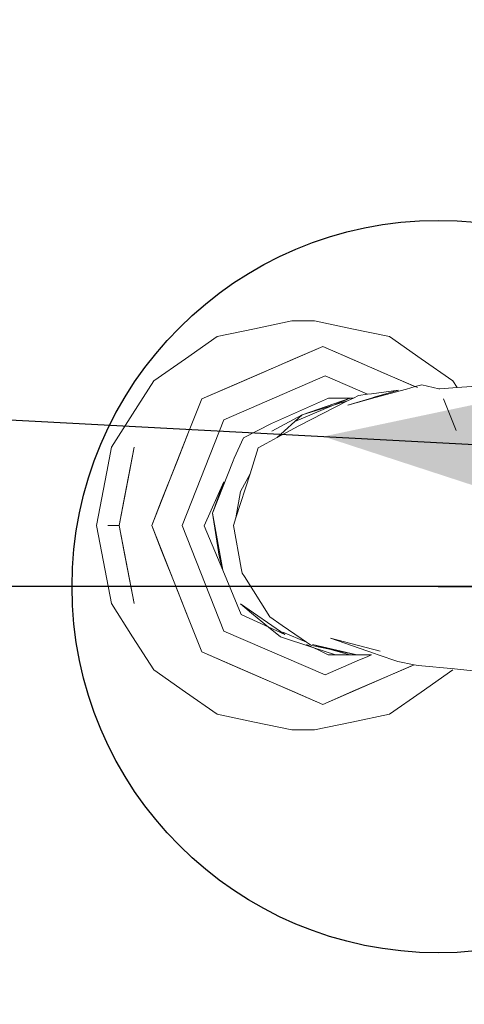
# Model space of a CAD drawing. Header units: millimetres. Extents: x -16331 to -10174, y -4135 to -3584.
# Tile 147 of 256: x -10336.7025 to -10336.6418, y -3997.5469 to -3997.4124. Entities that reach past the tile are written whole.
import ezdxf

# ---------------------------------------------------------------- set-up
doc = ezdxf.new("R2010")
doc.units = ezdxf.units.MM
doc.layers.add('AF-Peça de utilização', color=152, linetype='Continuous', lineweight=18)
doc.layers.add('IFC-IfcFlowTerminal-Contorno', color=250, linetype='Continuous', lineweight=5)
for name, color, linetype in [('AL-Condutos', 3, 'Continuous'), ('AL-Conexões', 4, 'Continuous'), ('AL-Sentido conduto', 7, 'Continuous')]:
    doc.layers.add(name, color=color, linetype=linetype)

msp = doc.modelspace()

# ---------------------------------------------------------------- hatches: boundary and pattern name
at = {"layer": 'AL-Sentido conduto', "linetype": 'Continuous'}
msp.add_hatch(color=3, dxfattribs=at).paths.add_polyline_path([(-10336.661, -3997.46933), (-10336.42332, -3997.54685), (-10336.4164, -3997.41763)])

# ---------------------------------------------------------------- linework, layer by layer
at = {"layer": 'AF-Peça de utilização'}
msp.add_line((-10336.64532, -3997.48983), (-10336.89532, -3997.48983), dxfattribs=at)
msp.add_circle((-10336.64532, -3997.48983), 0.05, dxfattribs=at)
at = {"layer": 'AL-Condutos'}
msp.add_lwpolyline([(-10347.3271, -3996.89819), (-10336.27818, -3997.48983)], dxfattribs=at)
at = {"layer": 'AL-Conexões'}
for q in [(-10336.74532, -3997.48983), (-10336.54532, -3997.48983)]:
    msp.add_line((-10336.64532, -3997.48983), q, dxfattribs=at)
msp.add_circle((-10336.64532, -3997.48983), 0.05, dxfattribs=at)
at = {"layer": 'AL-Sentido conduto'}
msp.add_lwpolyline([(-10336.26175, -3997.48983), (-10336.66175, -3997.48983)], dxfattribs=at)
at = {"layer": 'IFC-IfcFlowTerminal-Contorno', "lineweight": 5}
for p, q in [((-10336.6653, -3997.45356), (-10336.6704, -3997.45462)), ((-10336.6622, -3997.45356), (-10336.6653, -3997.45356)), ((-10336.6571, -3997.45462), (-10336.6622, -3997.45356)), ((-10336.6704, -3997.45462), (-10336.67551, -3997.45568)), ((-10336.65199, -3997.45569), (-10336.6571, -3997.45462)), ((-10336.67551, -3997.45568), (-10336.67984, -3997.45871)), ((-10336.64766, -3997.45871), (-10336.65199, -3997.45569)), ((-10336.66109, -3997.45704), (-10336.67761, -3997.4642)), ((-10336.66522, -3997.45883), (-10336.66109, -3997.45704)), ((-10336.65085, -3997.46148), (-10336.66109, -3997.45704)), ((-10336.66109, -3997.45704), (-10336.65696, -3997.45883)), ((-10336.67984, -3997.45871), (-10336.68417, -3997.46174)), ((-10336.66935, -3997.46062), (-10336.66522, -3997.45883)), ((-10336.65696, -3997.45883), (-10336.65284, -3997.46062)), ((-10336.64333, -3997.46174), (-10336.64766, -3997.45871)), ((-10336.67348, -3997.46241), (-10336.66935, -3997.46062)), ((-10336.65284, -3997.46062), (-10336.64871, -3997.46241)), ((-10336.68417, -3997.46174), (-10336.68706, -3997.46626)), ((-10336.67458, -3997.46704), (-10336.66078, -3997.46106)), ((-10336.66078, -3997.46106), (-10336.65499, -3997.46357)), ((-10336.64873, -3997.4624), (-10336.65085, -3997.46148)), ((-10336.64757, -3997.46227), (-10336.64846, -3997.46252)), ((-10336.64524, -3997.46283), (-10336.64757, -3997.46227)), ((-10336.64275, -3997.46266), (-10336.64333, -3997.46174)), ((-10336.6352, -3997.46212), (-10336.64208, -3997.46261)), ((-10336.67761, -3997.4642), (-10336.67348, -3997.46241)), ((-10336.65499, -3997.46357), (-10336.65622, -3997.46373)), ((-10336.65442, -3997.46349), (-10336.65499, -3997.46357)), ((-10336.65075, -3997.46299), (-10336.65442, -3997.46349)), ((-10336.65406, -3997.46397), (-10336.65075, -3997.46299)), ((-10336.64966, -3997.46285), (-10336.65395, -3997.46402)), ((-10336.64846, -3997.46252), (-10336.64966, -3997.46285)), ((-10336.64846, -3997.46252), (-10336.64873, -3997.4624)), ((-10336.64871, -3997.46241), (-10336.64846, -3997.46252)), ((-10336.64816, -3997.46264), (-10336.64846, -3997.46252)), ((-10336.64512, -3997.46283), (-10336.64524, -3997.46283)), ((-10336.64275, -3997.46266), (-10336.64512, -3997.46283)), ((-10336.64208, -3997.46261), (-10336.64275, -3997.46266)), ((-10336.67761, -3997.4642), (-10336.67959, -3997.46921)), ((-10336.67932, -3997.46852), (-10336.67761, -3997.4642)), ((-10336.66031, -3997.46408), (-10336.6681, -3997.46756)), ((-10336.65769, -3997.46448), (-10336.66436, -3997.46787)), ((-10336.65736, -3997.46408), (-10336.66391, -3997.46636)), ((-10336.66391, -3997.46636), (-10336.65769, -3997.46448)), ((-10336.65933, -3997.46408), (-10336.66031, -3997.46408)), ((-10336.65983, -3997.46513), (-10336.65736, -3997.46408)), ((-10336.65834, -3997.46408), (-10336.65933, -3997.46408)), ((-10336.65736, -3997.46408), (-10336.65834, -3997.46408)), ((-10336.65691, -3997.46408), (-10336.65769, -3997.46448)), ((-10336.65395, -3997.46402), (-10336.65767, -3997.46504)), ((-10336.65767, -3997.46504), (-10336.65443, -3997.46408)), ((-10336.65691, -3997.46408), (-10336.65736, -3997.46408)), ((-10336.65622, -3997.46373), (-10336.65691, -3997.46408)), ((-10336.65443, -3997.46408), (-10336.65406, -3997.46397)), ((-10336.65406, -3997.46397), (-10336.65395, -3997.46402)), ((-10336.64458, -3997.4642), (-10336.64287, -3997.46852)), ((-10336.68706, -3997.46626), (-10336.68995, -3997.47079)), ((-10336.66391, -3997.46636), (-10336.66805, -3997.4686)), ((-10336.66732, -3997.46947), (-10336.66391, -3997.46636)), ((-10336.66491, -3997.46727), (-10336.65983, -3997.46513)), ((-10336.6803, -3997.48147), (-10336.67458, -3997.46704)), ((-10336.6681, -3997.46756), (-10336.67191, -3997.46952)), ((-10336.68103, -3997.47283), (-10336.67932, -3997.46852)), ((-10336.66436, -3997.46787), (-10336.66732, -3997.46947)), ((-10336.67959, -3997.46921), (-10336.68445, -3997.48147)), ((-10336.67191, -3997.46952), (-10336.67317, -3997.4723)), ((-10336.66884, -3997.4703), (-10336.66989, -3997.47087)), ((-10336.66732, -3997.46947), (-10336.66884, -3997.4703)), ((-10336.68995, -3997.47079), (-10336.69059, -3997.47415)), ((-10336.68686, -3997.47079), (-10336.68811, -3997.47737)), ((-10336.6875, -3997.47415), (-10336.68686, -3997.47079)), ((-10336.66989, -3997.47087), (-10336.67102, -3997.47441)), ((-10336.68314, -3997.47815), (-10336.68103, -3997.47283)), ((-10336.67331, -3997.47265), (-10336.67613, -3997.47981)), ((-10336.67317, -3997.4723), (-10336.67331, -3997.47265)), ((-10336.69059, -3997.47415), (-10336.69199, -3997.48147)), ((-10336.68889, -3997.48147), (-10336.6875, -3997.47415)), ((-10336.67102, -3997.47441), (-10336.67295, -3997.48045)), ((-10336.67232, -3997.47684), (-10336.67102, -3997.47441)), ((-10336.6746, -3997.47553), (-10336.67728, -3997.48154)), ((-10336.67613, -3997.47981), (-10336.6746, -3997.47553)), ((-10336.67295, -3997.48045), (-10336.67232, -3997.47684)), ((-10336.68811, -3997.47737), (-10336.68889, -3997.48147)), ((-10336.68445, -3997.48147), (-10336.68314, -3997.47815)), ((-10336.67613, -3997.47981), (-10336.67524, -3997.48569)), ((-10336.67475, -3997.48758), (-10336.67613, -3997.47981)), ((-10336.67295, -3997.48045), (-10336.67327, -3997.48147)), ((-10336.69199, -3997.48147), (-10336.69059, -3997.48879)), ((-10336.68966, -3997.48147), (-10336.69044, -3997.48147)), ((-10336.69044, -3997.48147), (-10336.68889, -3997.48147)), ((-10336.68889, -3997.48147), (-10336.68966, -3997.48147)), ((-10336.6875, -3997.48879), (-10336.68889, -3997.48147)), ((-10336.68889, -3997.48147), (-10336.68811, -3997.48557)), ((-10336.68314, -3997.48479), (-10336.68445, -3997.48147)), ((-10336.68445, -3997.48147), (-10336.6796, -3997.49373)), ((-10336.67458, -3997.4959), (-10336.6803, -3997.48147)), ((-10336.67728, -3997.48154), (-10336.67475, -3997.48758)), ((-10336.67327, -3997.48147), (-10336.67221, -3997.48729)), ((-10336.68103, -3997.49011), (-10336.68314, -3997.48479)), ((-10336.68811, -3997.48557), (-10336.68686, -3997.49215)), ((-10336.67524, -3997.48569), (-10336.67475, -3997.48758)), ((-10336.67475, -3997.48758), (-10336.67221, -3997.49362)), ((-10336.67221, -3997.48729), (-10336.67209, -3997.48797)), ((-10336.69059, -3997.48879), (-10336.68995, -3997.49215)), ((-10336.68686, -3997.49215), (-10336.6875, -3997.48879)), ((-10336.67209, -3997.48797), (-10336.67178, -3997.48846)), ((-10336.67178, -3997.48846), (-10336.66832, -3997.49396)), ((-10336.67932, -3997.49442), (-10336.68103, -3997.49011)), ((-10336.68995, -3997.49215), (-10336.68706, -3997.49668)), ((-10336.67234, -3997.49216), (-10336.67081, -3997.49343)), ((-10336.66626, -3997.49638), (-10336.67234, -3997.49216)), ((-10336.6796, -3997.49373), (-10336.67761, -3997.49874)), ((-10336.67761, -3997.49874), (-10336.67932, -3997.49442)), ((-10336.67221, -3997.49362), (-10336.66626, -3997.49638)), ((-10336.67081, -3997.49343), (-10336.6685, -3997.49534)), ((-10336.66832, -3997.49396), (-10336.66663, -3997.49512)), ((-10336.66078, -3997.50188), (-10336.67458, -3997.4959)), ((-10336.6685, -3997.49534), (-10336.66687, -3997.4967)), ((-10336.66663, -3997.49512), (-10336.66402, -3997.4969)), ((-10336.68706, -3997.49668), (-10336.68417, -3997.50121)), ((-10336.66687, -3997.4967), (-10336.66258, -3997.49808)), ((-10336.66654, -3997.49606), (-10336.66329, -3997.49741)), ((-10336.66402, -3997.4969), (-10336.66329, -3997.49741)), ((-10336.66002, -3997.49685), (-10336.65402, -3997.49895)), ((-10336.65324, -3997.49862), (-10336.66002, -3997.49685)), ((-10336.66333, -3997.49774), (-10336.66173, -3997.49848)), ((-10336.66329, -3997.49741), (-10336.66302, -3997.49759)), ((-10336.66302, -3997.49759), (-10336.66297, -3997.49763)), ((-10336.66297, -3997.49763), (-10336.66276, -3997.49777)), ((-10336.66276, -3997.49777), (-10336.66266, -3997.49784)), ((-10336.66266, -3997.49784), (-10336.66259, -3997.49788)), ((-10336.66259, -3997.49788), (-10336.66236, -3997.49793)), ((-10336.66258, -3997.49808), (-10336.65933, -3997.49914)), ((-10336.65664, -3997.49908), (-10336.66251, -3997.49773)), ((-10336.66251, -3997.49773), (-10336.66018, -3997.49837)), ((-10336.66236, -3997.49793), (-10336.66018, -3997.49837)), ((-10336.66173, -3997.49848), (-10336.66034, -3997.49912)), ((-10336.66018, -3997.49837), (-10336.65888, -3997.49863)), ((-10336.66018, -3997.49837), (-10336.6574, -3997.49913)), ((-10336.65888, -3997.49863), (-10336.65664, -3997.49908)), ((-10336.67761, -3997.49874), (-10336.66109, -3997.5059)), ((-10336.67348, -3997.50053), (-10336.67761, -3997.49874)), ((-10336.65607, -3997.49984), (-10336.66078, -3997.50188)), ((-10336.66034, -3997.49912), (-10336.66031, -3997.49914)), ((-10336.66031, -3997.49914), (-10336.65933, -3997.49914)), ((-10336.65933, -3997.49914), (-10336.65936, -3997.49912)), ((-10336.65933, -3997.49914), (-10336.65834, -3997.49914)), ((-10336.65834, -3997.49914), (-10336.65736, -3997.49914)), ((-10336.6574, -3997.49913), (-10336.65736, -3997.49914)), ((-10336.65736, -3997.49914), (-10336.65638, -3997.49914)), ((-10336.65664, -3997.49908), (-10336.65638, -3997.49913)), ((-10336.65641, -3997.49913), (-10336.65664, -3997.49908)), ((-10336.65638, -3997.49914), (-10336.65641, -3997.49913)), ((-10336.65638, -3997.49913), (-10336.65582, -3997.49913)), ((-10336.65504, -3997.4994), (-10336.65607, -3997.49984)), ((-10336.65582, -3997.49913), (-10336.65443, -3997.49913)), ((-10336.65485, -3997.49931), (-10336.65504, -3997.4994)), ((-10336.65443, -3997.49913), (-10336.65485, -3997.49931)), ((-10336.65402, -3997.49895), (-10336.6535, -3997.49913)), ((-10336.6535, -3997.49913), (-10336.65082, -3997.50007)), ((-10336.68417, -3997.50121), (-10336.67984, -3997.50423)), ((-10336.66935, -3997.50232), (-10336.67348, -3997.50053)), ((-10336.66109, -3997.5059), (-10336.64907, -3997.50069)), ((-10336.64871, -3997.50053), (-10336.65284, -3997.50232)), ((-10336.65082, -3997.50007), (-10336.64861, -3997.50049)), ((-10336.64907, -3997.50069), (-10336.64892, -3997.50062)), ((-10336.64892, -3997.50062), (-10336.64871, -3997.50053)), ((-10336.64871, -3997.50053), (-10336.64861, -3997.50049)), ((-10336.64861, -3997.50049), (-10336.6487, -3997.50053)), ((-10336.64861, -3997.50049), (-10336.64807, -3997.50059)), ((-10336.64807, -3997.50059), (-10336.64312, -3997.50105)), ((-10336.64766, -3997.50423), (-10336.64333, -3997.5012)), ((-10336.64312, -3997.50105), (-10336.6423, -3997.50113)), ((-10336.6423, -3997.50113), (-10336.63476, -3997.50196)), ((-10336.66522, -3997.50411), (-10336.66935, -3997.50232)), ((-10336.65284, -3997.50232), (-10336.65696, -3997.50411)), ((-10336.67984, -3997.50423), (-10336.67551, -3997.50726)), ((-10336.66109, -3997.5059), (-10336.66522, -3997.50411)), ((-10336.65696, -3997.50411), (-10336.66109, -3997.5059)), ((-10336.65199, -3997.50725), (-10336.64766, -3997.50423)), ((-10336.67551, -3997.50726), (-10336.6704, -3997.50832)), ((-10336.6571, -3997.50832), (-10336.65199, -3997.50725)), ((-10336.6704, -3997.50832), (-10336.6653, -3997.50938)), ((-10336.6653, -3997.50938), (-10336.6622, -3997.50938)), ((-10336.6622, -3997.50938), (-10336.6571, -3997.50832))]:
    msp.add_line(p, q, dxfattribs=at)

doc.saveas('drawing.dxf')
